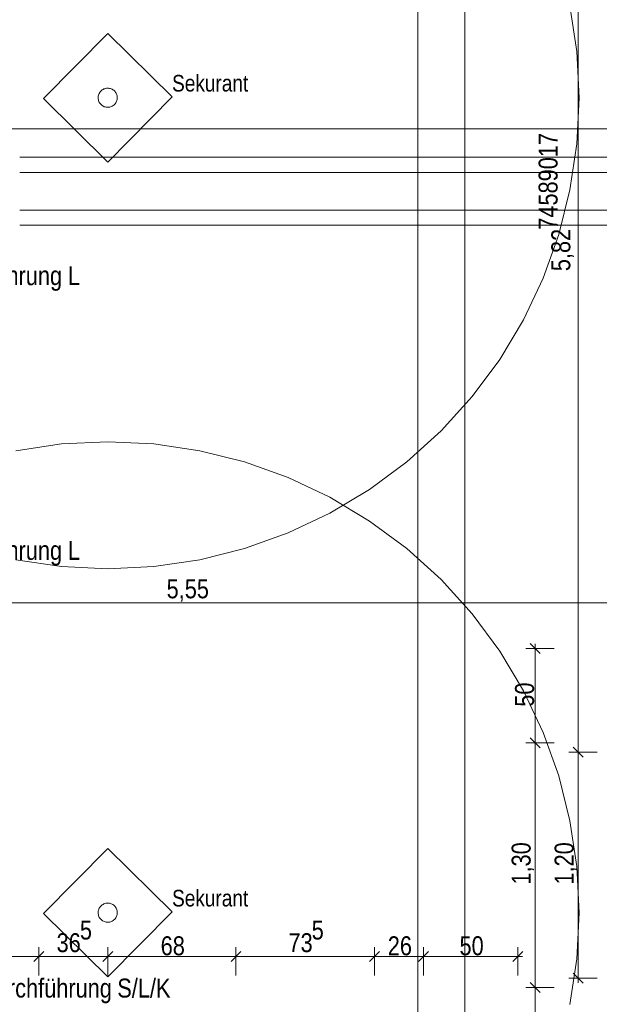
# Model space of a CAD drawing. Extents: x -620 to 300, y 62 to 1112.
# Tile 42 of 45: x -88 to -26, y 856 to 961. Entities that reach past the tile are written whole.
import ezdxf
from ezdxf.lldxf.tags import DXFTag

# ---------------------------------------------------------------- set-up
doc = ezdxf.new("R2010")
doc.units = 0
doc.layers.get('0').update_dxf_attribs({"lineweight": 13})
for name, color, linetype, lineweight in [('30 -36 Dächer- 9 Sonstiges zur KG360', 7, 'grob-A06DNCB3MF', 9), ('70 -73 Bauteildarst.- 2 verdeckt 0.15', 7, 'grob-A06DNCB3MF', 15), ('Keine', 7, 'Continuous', 9)]:
    doc.layers.add(name, color=color, linetype=linetype, lineweight=lineweight)
for name, color, linetype, lineweight, true_color in [('70 -72 Beschriftung- 1 Beschriftung allgemein', 7, 'Continuous', 9, 0xff6633), ('70 -76 Bemaßung- 2 Allgemein', 9, 'Continuous', 5, 0x808080), ('E_ST_Fangeinrichtung_Bem', 1, 'Continuous', 13, 0xff0000)]:
    doc.layers.add(name, color=color, linetype=linetype, lineweight=lineweight, true_color=true_color)
doc.styles.get("Standard").update_dxf_attribs({"font": 'ARIALN.TTF'})
tags = doc.linetypes.add('grob-A06DNCB3MF', pattern=[14, 3, -8, 3]).pattern_tags.tags
tags[8:9] = [DXFTag(74, 4), DXFTag(75, 0), DXFTag(340, '0'), DXFTag(46, 0.0), DXFTag(50, 0.0), DXFTag(44, 0.0), DXFTag(45, 0.0)]
tags[6:7] = [DXFTag(74, 4), DXFTag(75, 0), DXFTag(340, '0'), DXFTag(46, 0.0), DXFTag(50, 0.0), DXFTag(44, 0.0), DXFTag(45, 0.0)]
tags[4:5] = [DXFTag(74, 4), DXFTag(75, 0), DXFTag(340, '0'), DXFTag(46, 0.0), DXFTag(50, 0.0), DXFTag(44, 0.0), DXFTag(45, 0.0)]

# ---------------------------------------------------------------- blocks, each defined once
blk = doc.blocks.new('Referenz-A06DNCB5MF')
at = {"layer": '30 -36 Dächer- 9 Sonstiges zur KG360', "color": 0, "linetype": 'grob-A06DNCB3MF', "lineweight": 5, "ltscale": 0.13}
for p, q in [((-29.44, 962.11), (-28.72, 957.25)), ((-28.72, 957.25), (-28.48, 952.35)), ((-28.48, 952.35), (-28.72, 947.45)), ((-28.72, 947.45), (-29.44, 942.6)), ((-29.44, 942.6), (-30.63, 937.84)), ((-30.63, 937.84), (-32.28, 933.22)), ((-32.28, 933.22), (-34.38, 928.78)), ((-34.38, 928.78), (-36.9, 924.57)), ((-36.9, 924.57), (-39.83, 920.63)), ((-39.83, 920.63), (-43.12, 917)), ((-43.12, 917), (-46.76, 913.7)), ((-88.23, 914.89), (-83.38, 915.61)), ((-83.38, 915.61), (-78.48, 915.85)), ((-78.48, 915.85), (-73.58, 915.61)), ((-73.58, 915.61), (-68.72, 914.89)), ((-68.72, 914.89), (-63.96, 913.7)), ((-63.96, 913.7), (-59.34, 912.05)), ((-46.76, 913.7), (-50.7, 910.78)), ((-59.34, 912.05), (-54.91, 909.95)), ((-50.7, 910.78), (-54.91, 908.26)), ((-54.91, 909.95), (-50.7, 907.43)), ((-54.91, 908.26), (-59.34, 906.16)), ((-50.7, 907.43), (-46.76, 904.5)), ((-59.34, 906.16), (-63.96, 904.51)), ((-63.96, 904.51), (-68.72, 903.31)), ((-46.76, 904.5), (-43.12, 901.21)), ((-83.38, 902.59), (-88.23, 903.31)), ((-68.72, 903.31), (-73.58, 902.59)), ((-78.48, 902.35), (-83.38, 902.59)), ((-73.58, 902.59), (-78.48, 902.35)), ((-43.12, 901.21), (-39.83, 897.57)), ((-39.83, 897.57), (-36.9, 893.63)), ((-36.9, 893.63), (-34.38, 889.42)), ((-34.38, 889.42), (-32.28, 884.99)), ((-32.28, 884.99), (-30.63, 880.37)), ((-30.63, 880.37), (-29.44, 875.61)), ((-29.44, 875.61), (-28.72, 870.75)), ((-28.72, 870.75), (-28.48, 865.85)), ((-28.48, 865.85), (-28.72, 860.95)), ((-28.72, 860.95), (-29.44, 856.1))]:
    blk.add_line(p, q, dxfattribs=at)
at = {"layer": '30 -36 Dächer- 9 Sonstiges zur KG360', "color": 0, "linetype": 'grob-A06DNCB3MF', "ltscale": 0.13}
for p, q in [((-85.3, 952.27), (-78.48, 959.18)), ((-78.48, 959.18), (-71.65, 952.44)), ((-78.48, 945.53), (-85.3, 952.27)), ((-71.65, 952.44), (-78.48, 945.53)), ((-85.3, 865.77), (-78.48, 872.68)), ((-78.48, 872.68), (-71.65, 865.94)), ((-78.48, 859.03), (-85.3, 865.77)), ((-71.65, 865.94), (-78.48, 859.03))]:
    blk.add_line(p, q, dxfattribs=at)
at = {"layer": '30 -36 Dächer- 9 Sonstiges zur KG360', "color": 0, "linetype": 'Continuous', "ltscale": 0.13}
for p, q in [((-79.13, 953.13), (-79.05, 953.19)), ((-79.05, 953.19), (-78.97, 953.24)), ((-78.97, 953.24), (-78.88, 953.29)), ((-78.88, 953.29), (-78.78, 953.32)), ((-78.78, 953.32), (-78.69, 953.35)), ((-78.69, 953.35), (-78.59, 953.36)), ((-78.59, 953.36), (-78.49, 953.37)), ((-78.49, 953.37), (-78.39, 953.37)), ((-78.39, 953.37), (-78.29, 953.35)), ((-78.29, 953.35), (-78.19, 953.33)), ((-78.19, 953.33), (-78.1, 953.3)), ((-78.1, 953.3), (-78.01, 953.26)), ((-78.01, 953.26), (-77.92, 953.21)), ((-77.92, 953.21), (-77.84, 953.15)), ((-79.49, 952.44), (-79.48, 952.54)), ((-79.49, 952.34), (-79.49, 952.44)), ((-79.49, 952.24), (-79.49, 952.34)), ((-79.47, 952.14), (-79.49, 952.24)), ((-79.48, 952.54), (-79.45, 952.64)), ((-79.45, 952.05), (-79.47, 952.14)), ((-79.45, 952.64), (-79.42, 952.73)), ((-79.42, 952.73), (-79.38, 952.82)), ((-79.38, 952.82), (-79.33, 952.91)), ((-79.33, 952.91), (-79.27, 952.99)), ((-79.27, 952.99), (-79.2, 953.06)), ((-79.2, 953.06), (-79.13, 953.13)), ((-77.84, 953.15), (-77.77, 953.08)), ((-77.77, 953.08), (-77.7, 953.01)), ((-77.7, 953.01), (-77.64, 952.93)), ((-77.64, 952.93), (-77.59, 952.84)), ((-77.59, 952.84), (-77.54, 952.75)), ((-77.54, 952.75), (-77.51, 952.66)), ((-77.51, 952.66), (-77.48, 952.56)), ((-77.48, 952.17), (-77.5, 952.07)), ((-77.48, 952.56), (-77.47, 952.47)), ((-77.46, 952.27), (-77.48, 952.17)), ((-77.47, 952.47), (-77.46, 952.37)), ((-77.46, 952.37), (-77.46, 952.27)), ((-79.41, 951.95), (-79.45, 952.05)), ((-79.37, 951.86), (-79.41, 951.95)), ((-79.31, 951.78), (-79.37, 951.86)), ((-79.25, 951.7), (-79.31, 951.78)), ((-79.19, 951.63), (-79.25, 951.7)), ((-79.11, 951.56), (-79.19, 951.63)), ((-79.03, 951.5), (-79.11, 951.56)), ((-78.94, 951.45), (-79.03, 951.5)), ((-78.85, 951.41), (-78.94, 951.45)), ((-78.76, 951.38), (-78.85, 951.41)), ((-78.66, 951.35), (-78.76, 951.38)), ((-78.56, 951.34), (-78.66, 951.35)), ((-78.46, 951.34), (-78.56, 951.34)), ((-78.36, 951.34), (-78.46, 951.34)), ((-78.27, 951.36), (-78.36, 951.34)), ((-78.17, 951.38), (-78.27, 951.36)), ((-78.08, 951.42), (-78.17, 951.38)), ((-77.99, 951.46), (-78.08, 951.42)), ((-77.9, 951.52), (-77.99, 951.46)), ((-77.82, 951.58), (-77.9, 951.52)), ((-77.75, 951.64), (-77.82, 951.58)), ((-77.68, 951.72), (-77.75, 951.64)), ((-77.62, 951.8), (-77.68, 951.72)), ((-77.57, 951.89), (-77.62, 951.8)), ((-77.53, 951.98), (-77.57, 951.89)), ((-77.5, 952.07), (-77.53, 951.98)), ((-79.38, 866.32), (-79.33, 866.41)), ((-79.33, 866.41), (-79.27, 866.49)), ((-79.27, 866.49), (-79.2, 866.56)), ((-79.2, 866.56), (-79.13, 866.63)), ((-79.13, 866.63), (-79.05, 866.69)), ((-79.05, 866.69), (-78.97, 866.74)), ((-78.97, 866.74), (-78.88, 866.79)), ((-78.88, 866.79), (-78.78, 866.82)), ((-78.78, 866.82), (-78.69, 866.85)), ((-78.69, 866.85), (-78.59, 866.86)), ((-78.59, 866.86), (-78.49, 866.87)), ((-78.49, 866.87), (-78.39, 866.87)), ((-78.39, 866.87), (-78.29, 866.85)), ((-78.29, 866.85), (-78.19, 866.83)), ((-78.19, 866.83), (-78.1, 866.8)), ((-78.1, 866.8), (-78.01, 866.76)), ((-78.01, 866.76), (-77.92, 866.71)), ((-77.92, 866.71), (-77.84, 866.65)), ((-77.84, 866.65), (-77.77, 866.58)), ((-77.77, 866.58), (-77.7, 866.51)), ((-77.7, 866.51), (-77.64, 866.43)), ((-77.64, 866.43), (-77.59, 866.34)), ((-79.49, 865.94), (-79.48, 866.04)), ((-79.49, 865.84), (-79.49, 865.94)), ((-79.49, 865.74), (-79.49, 865.84)), ((-79.47, 865.64), (-79.49, 865.74)), ((-79.48, 866.04), (-79.45, 866.14)), ((-79.45, 865.55), (-79.47, 865.64)), ((-79.45, 866.14), (-79.42, 866.23)), ((-79.41, 865.45), (-79.45, 865.55)), ((-79.42, 866.23), (-79.38, 866.32)), ((-79.37, 865.36), (-79.41, 865.45)), ((-79.31, 865.28), (-79.37, 865.36)), ((-77.57, 865.39), (-77.62, 865.3)), ((-77.59, 866.34), (-77.54, 866.25)), ((-77.53, 865.48), (-77.57, 865.39)), ((-77.54, 866.25), (-77.51, 866.16)), ((-77.5, 865.57), (-77.53, 865.48)), ((-77.51, 866.16), (-77.48, 866.06)), ((-77.48, 865.67), (-77.5, 865.57)), ((-77.48, 866.06), (-77.47, 865.97)), ((-77.46, 865.77), (-77.48, 865.67)), ((-77.47, 865.97), (-77.46, 865.87)), ((-77.46, 865.87), (-77.46, 865.77)), ((-79.25, 865.2), (-79.31, 865.28)), ((-79.19, 865.13), (-79.25, 865.2)), ((-79.11, 865.06), (-79.19, 865.13)), ((-79.03, 865), (-79.11, 865.06)), ((-78.94, 864.95), (-79.03, 865)), ((-78.85, 864.91), (-78.94, 864.95)), ((-78.76, 864.88), (-78.85, 864.91)), ((-78.66, 864.85), (-78.76, 864.88)), ((-78.56, 864.84), (-78.66, 864.85)), ((-78.46, 864.84), (-78.56, 864.84)), ((-78.36, 864.84), (-78.46, 864.84)), ((-78.27, 864.86), (-78.36, 864.84)), ((-78.17, 864.88), (-78.27, 864.86)), ((-78.08, 864.92), (-78.17, 864.88)), ((-77.99, 864.96), (-78.08, 864.92)), ((-77.9, 865.02), (-77.99, 864.96)), ((-77.82, 865.08), (-77.9, 865.02)), ((-77.75, 865.14), (-77.82, 865.08)), ((-77.68, 865.22), (-77.75, 865.14)), ((-77.62, 865.3), (-77.68, 865.22))]:
    blk.add_line(p, q, dxfattribs=at)
at = {"layer": '70 -73 Bauteildarst.- 2 verdeckt 0.15', "color": 0, "linetype": 'grob-A06DNCB3MF', "ltscale": 0.15}
for p, q in [((-45.58, 831.95), (-45.58, 995.45)), ((-40.58, 995.45), (-40.58, 836.95))]:
    blk.add_line(p, q, dxfattribs=at)
at = {"layer": '70 -76 Bemaßung- 2 Allgemein', "color": 0, "linetype": 'Continuous', "ltscale": 0.13}
for p, q in [((-28.56, 883.96), (-28.56, 998.39)), ((-15.64, 898.73), (-124.52, 898.73)), ((-31.12, 893.9), (-34.12, 893.9)), ((-33.65, 894.43), (-32.59, 893.37)), ((-33.12, 894.4), (-33.12, 892.84)), ((-33.12, 884.96), (-33.12, 892.84)), ((-32.59, 883.37), (-33.65, 884.43)), ((-33.65, 884.43), (-32.59, 883.37)), ((-33.12, 883.4), (-33.12, 884.96)), ((-33.12, 884.4), (-33.12, 882.84)), ((-31.12, 883.9), (-34.12, 883.9)), ((-31.12, 883.9), (-34.12, 883.9)), ((-28.03, 882.37), (-29.09, 883.43)), ((-29.09, 883.43), (-28.03, 882.37)), ((-28.56, 882.4), (-28.56, 883.96)), ((-28.56, 883.4), (-28.56, 881.84)), ((-33.12, 858.96), (-33.12, 882.84)), ((-26.56, 882.9), (-29.56, 882.9)), ((-26.56, 882.9), (-29.56, 882.9)), ((-28.56, 859.96), (-28.56, 881.84)), ((-85.27, 861.19), (-86.83, 861.19)), ((-85.24, 861.72), (-86.3, 860.66)), ((-86.3, 860.66), (-85.24, 861.72)), ((-86.27, 861.19), (-84.71, 861.19)), ((-77.97, 861.19), (-79.53, 861.19)), ((-77.94, 861.72), (-79, 860.66)), ((-79, 860.66), (-77.94, 861.72)), ((-78.97, 861.19), (-77.41, 861.19)), ((-64.37, 861.19), (-65.93, 861.19)), ((-64.34, 861.72), (-65.4, 860.66)), ((-65.4, 860.66), (-64.34, 861.72)), ((-65.37, 861.19), (-63.81, 861.19)), ((-49.68, 861.19), (-51.24, 861.19)), ((-49.65, 861.72), (-50.71, 860.66)), ((-50.71, 860.66), (-49.65, 861.72)), ((-50.68, 861.19), (-49.12, 861.19)), ((-44.48, 861.19), (-46.04, 861.19)), ((-44.45, 861.72), (-45.51, 860.66)), ((-45.51, 860.66), (-44.45, 861.72)), ((-45.48, 861.19), (-43.92, 861.19)), ((-34.48, 861.19), (-36.04, 861.19)), ((-34.45, 861.72), (-35.51, 860.66)), ((-28.03, 858.37), (-29.09, 859.43)), ((-28.56, 858.4), (-28.56, 859.96)), ((-32.59, 857.37), (-33.65, 858.43)), ((-33.65, 858.43), (-32.59, 857.37)), ((-33.12, 857.4), (-33.12, 858.96)), ((-33.12, 858.4), (-33.12, 856.84)), ((-26.56, 858.9), (-29.56, 858.9)), ((-31.12, 857.9), (-34.12, 857.9)), ((-31.12, 857.9), (-34.12, 857.9)), ((-33.12, 848.96), (-33.12, 856.84))]:
    blk.add_line(p, q, dxfattribs=at)
at = {"layer": '70 -76 Bemaßung- 2 Allgemein', "color": 0}
for p, q in [((-86.83, 861.19), (-101.51, 861.19)), ((-85.77, 859.19), (-85.77, 862.19)), ((-85.77, 859.19), (-85.77, 862.19)), ((-79.53, 861.19), (-84.71, 861.19)), ((-78.47, 859.19), (-78.47, 862.19)), ((-78.47, 859.19), (-78.47, 862.19)), ((-65.93, 861.19), (-77.41, 861.19)), ((-64.87, 859.19), (-64.87, 862.19)), ((-64.87, 859.19), (-64.87, 862.19)), ((-51.24, 861.19), (-63.81, 861.19)), ((-50.18, 859.19), (-50.18, 862.19)), ((-50.18, 859.19), (-50.18, 862.19)), ((-46.04, 861.19), (-49.12, 861.19)), ((-44.98, 859.19), (-44.98, 862.19)), ((-44.98, 859.19), (-44.98, 862.19)), ((-36.04, 861.19), (-43.92, 861.19)), ((-34.98, 859.19), (-34.98, 862.19))]:
    blk.add_line(p, q, dxfattribs=at)
at = {"layer": 'Keine', "color": 0, "linetype": 'Continuous', "ltscale": 0.13}
for p, q in [((67.11, 946.04), (-87.81, 946.04)), ((67.11, 938.84), (-87.81, 938.84))]:
    blk.add_line(p, q, dxfattribs=at)
at = {"layer": 'Keine', "color": 0}
for p, q in [((-87.81, 944.44), (67.11, 944.44)), ((-87.81, 940.44), (67.11, 940.44))]:
    blk.add_line(p, q, dxfattribs=at)
at = {"layer": '30 -36 Dächer- 9 Sonstiges zur KG360', "color": 0, "linetype": 'grob-A06DNCB3MF', "ltscale": 0.13, "char_height": 1.7621, "attachment_point": 1}
for insert in [(-71.65, 954.78), (-71.65, 868.28)]:
    blk.add_mtext('{\\fArial Narrow;Sekurant}', dxfattribs=dict(at, insert=insert))
at = {"layer": '70 -72 Beschriftung- 1 Beschriftung allgemein', "color": 0, "linetype": 'Continuous', "ltscale": 0.13, "char_height": 2.0138, "attachment_point": 1}
for s, insert in [('{\\fArial Narrow;Rohrdurchführung}', (-101.91, 934.48)), ('{\\fArial Narrow;L}', (-82.69, 934.48)), ('{\\fArial Narrow;Rohrdurchführung}', (-101.91, 905.32)), ('{\\fArial Narrow;L}', (-82.69, 905.32)), ('{\\fArial Narrow;Kombidachdurchführung}', (-103.17, 858.86)), ('{\\fArial Narrow;S/L/K}', (-77.46, 858.86))]:
    blk.add_mtext(s, dxfattribs=dict(at, insert=insert))
at = {"layer": '70 -76 Bemaßung- 2 Allgemein', "color": 0, "linetype": 'Continuous', "ltscale": 0.13, "char_height": 2.0138, "attachment_point": 1, "rotation": 90}
for s, insert in [('{\\fArial Narrow;74589017}', (-32.77, 938.35)), ('{\\fArial Narrow;5,82}', (-31.42, 933.95)), ('{\\fArial Narrow;50}', (-35.27, 887.72)), ('{\\fArial Narrow;1,30}', (-35.63, 868.84)), ('{\\fArial Narrow;1,20}', (-31.07, 868.84))]:
    blk.add_mtext(s, dxfattribs=dict(at, insert=insert))
at = {"layer": '70 -76 Bemaßung- 2 Allgemein', "color": 0, "linetype": 'Continuous', "ltscale": 0.13, "char_height": 2.0138, "attachment_point": 1}
for s, insert in [('{\\fArial Narrow;5,55}', (-72.23, 901.24)), ('{\\fArial Narrow;5}', (-81.43, 865.02)), ('{\\fArial Narrow;5}', (-56.84, 865.02)), ('{\\fArial Narrow;36}', (-83.9, 863.68)), ('{\\fArial Narrow;68}', (-72.86, 863.35)), ('{\\fArial Narrow;73}', (-59.3, 863.68)), ('{\\fArial Narrow;26}', (-48.77, 863.35)), ('{\\fArial Narrow;50}', (-41.16, 863.35))]:
    blk.add_mtext(s, dxfattribs=dict(at, insert=insert))
blk = doc.blocks.new('Maß-A06DNCUJMF')
at = {"color": 0, "linetype": 'ByBlock', "lineweight": -2, "ltscale": 0.13}
blk.add_line((-128.98, 949.05), (76.59, 949.05), dxfattribs=at)

msp = doc.modelspace()

# ---------------------------------------------------------------- block references
at = {"color": 8, "lineweight": 13, "ltscale": 0.13, "true_color": 0x808080}
msp.add_blockref('Referenz-A06DNCB5MF', (0, 0), dxfattribs=at)
at = {"layer": 'E_ST_Fangeinrichtung_Bem', "color": 231, "ltscale": 0.13, "true_color": 0xff80c0}
msp.add_blockref('Maß-A06DNCUJMF', (0, 0), dxfattribs=at)

doc.saveas('drawing.dxf')
